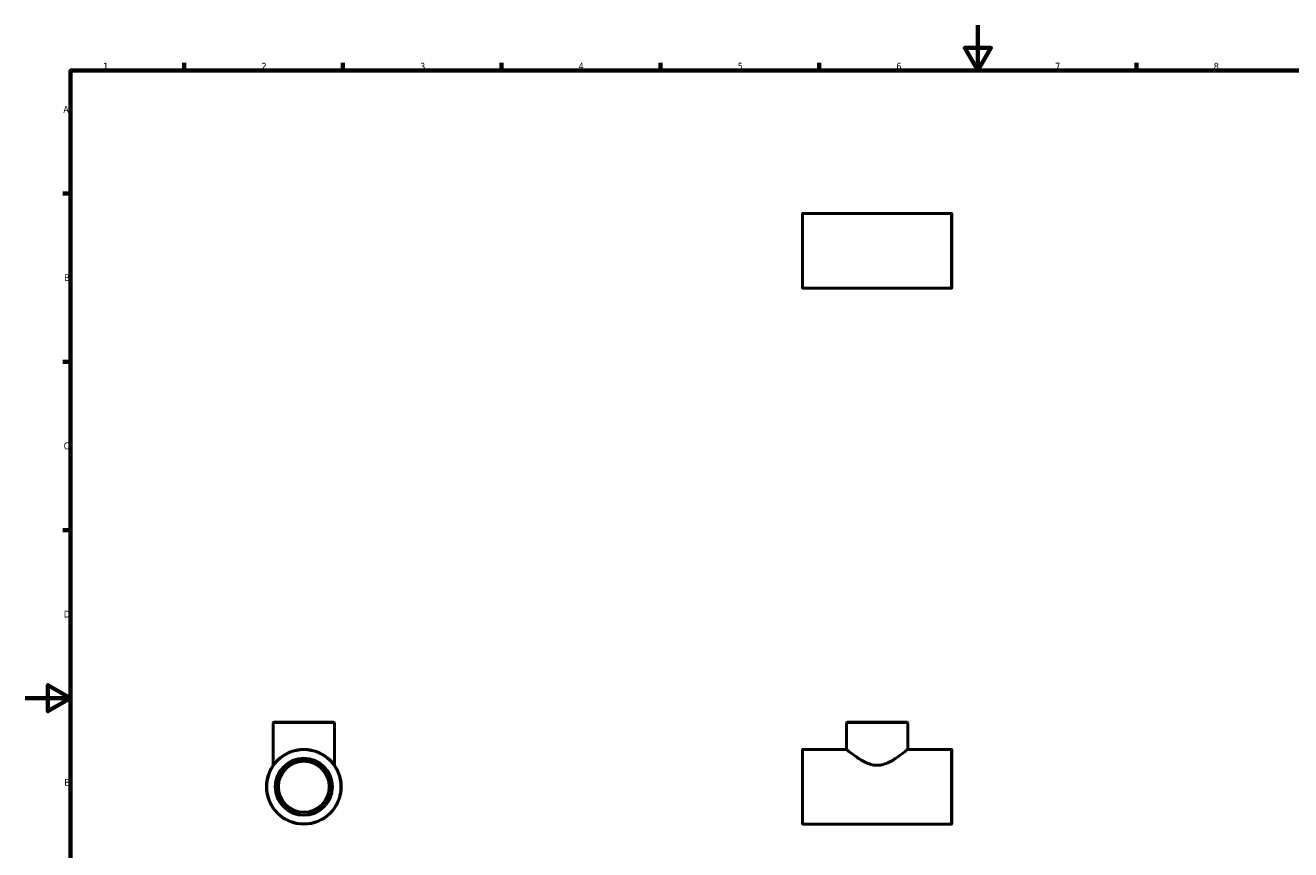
# Model space of a CAD drawing. Header units: millimetres. Extents: x 0 to 895, y -147 to 594.
# Tile 2 of 3: x 0 to 559, y 230 to 594. Entities that reach past the tile are written whole.
import ezdxf

# ---------------------------------------------------------------- set-up
doc = ezdxf.new("R2010")
doc.units = ezdxf.units.MM
for name, color, linetype, lineweight in [('Border (ANSI)', 7, 'Continuous', 70), ('Visible (ANSI)', 7, 'Continuous', 50), ('Visible Narrow (ANSI)', 7, 'Continuous', 35)]:
    doc.layers.add(name, color=color, linetype=linetype, lineweight=lineweight)
doc.styles.add('Note Text (ANSI)', font='tahoma.ttf')

# ---------------------------------------------------------------- blocks, each defined once
blk = doc.blocks.new('Borders Default Border')
at = {"layer": 'Border (ANSI)'}
for p, q in [((70.08, 574), (70.08, 577.45)), ((140.17, 574), (140.17, 577.45)), ((210.25, 574), (210.25, 577.45)), ((280.33, 574), (280.33, 577.45)), ((350.42, 574), (350.42, 577.45)), ((490.58, 574), (490.58, 577.45)), ((20, 519.75), (16.55, 519.75)), ((20, 445.5), (16.55, 445.5)), ((20, 371.25), (16.55, 371.25))]:
    blk.add_line(p, q, dxfattribs=at)
at = {"layer": 'Border (ANSI)', "flags": 128}
for points in [[(420.5, 594), (420.5, 574), (414.73, 584), (426.27, 584), (420.5, 574)], [(20, 20), (20, 574), (821, 574), (821, 20), (20, 20)], [(0, 297), (20, 297), (10, 302.77), (10, 291.23), (20, 297)]]:
    blk.add_lwpolyline(points, dxfattribs=at)
at = {"layer": 'Border (ANSI)', "char_height": 3.05, "attachment_point": 7, "style": 'Note Text (ANSI)'}
for s, insert in [('1', (34.35, 574.4)), ('2', (104.2, 574.4)), ('3', (174.26, 574.34)), ('4', (244.23, 574.4)), ('5', (314.48, 574.34)), ('6', (384.49, 574.34)), ('7', (454.6, 574.4)), ('8', (524.63, 574.33)), ('A', (16.78, 555.35)), ('B', (17.15, 481.1)), ('C', (16.95, 406.8)), ('D', (16.96, 332.6)), ('E', (17.21, 258.35))]:
    blk.add_mtext(s, dxfattribs=dict(at, insert=insert))

msp = doc.modelspace()

# ---------------------------------------------------------------- linework, layer by layer
at = {"layer": 'Visible (ANSI)'}
for p, q in [((343.031, 478.232), (343.031, 510.732)), ((343.281, 510.982), (408.781, 510.982)), ((409.031, 510.732), (409.031, 478.232)), ((343.281, 477.982), (408.781, 477.982)), ((109.459, 267.414), (109.459, 286.177)), ((109.709, 286.427), (136.209, 286.427)), ((136.459, 267.414), (136.459, 286.177)), ((362.531, 274.427), (362.531, 286.177)), ((362.781, 286.427), (389.281, 286.427)), ((389.531, 274.427), (389.531, 286.177)), ((343.031, 241.677), (343.031, 274.177)), ((343.281, 274.427), (362.531, 274.427)), ((389.531, 274.427), (408.781, 274.427)), ((409.031, 274.177), (409.031, 241.677)), ((343.281, 241.427), (408.781, 241.427))]:
    msp.add_line(p, q, dxfattribs=at)
for radius in [16.5, 12.5, 11.25]:
    msp.add_circle((122.959, 257.927), radius, dxfattribs=at)
for centre, start, end in [((343.281, 510.732), 90, 180), ((408.781, 510.732), 0, 90), ((343.281, 478.232), 180, 270), ((408.781, 478.232), 270, 0), ((109.709, 286.177), 90, 180), ((136.209, 286.177), 0, 90), ((362.781, 286.177), 90, 180), ((389.281, 286.177), 0, 90), ((343.281, 274.177), 90, 180), ((408.781, 274.177), 0, 90), ((343.281, 241.677), 180, 270), ((408.781, 241.677), 270, 0)]:
    msp.add_arc(centre, 0.25, start, end, dxfattribs=at)
for points, knots in [([(362.531, 274.427), (362.531, 274.427), (362.622, 274.353), (362.988, 274.056), (363.262, 273.833), (364.321, 272.992), (365.352, 272.19), (367.661, 270.552), (369.119, 269.579), (371.557, 268.392), (372.412, 268.045), (374.184, 267.555), (375.101, 267.414), (376.031, 267.414)], [6.5771115, 6.5771115, 6.5771115, 6.5771115, 6.8461414, 6.8461414, 7.1151713, 7.1151713, 7.6532311, 7.6532311, 8.2113566, 8.2113566, 8.4904193, 8.4904193, 8.769482, 8.769482, 8.769482, 8.769482]), ([(376.031, 267.414), (376.961, 267.414), (377.878, 267.555), (379.65, 268.045), (380.505, 268.392), (382.943, 269.579), (384.401, 270.552), (386.711, 272.19), (387.741, 272.992), (388.8, 273.833), (389.075, 274.056), (389.44, 274.353), (389.531, 274.427), (389.531, 274.427)], [0, 0, 0, 0, 0.2790627, 0.2790627, 0.5581254, 0.5581254, 1.1162509, 1.1162509, 1.6543107, 1.6543107, 1.9233406, 1.9233406, 2.1923705, 2.1923705, 2.1923705, 2.1923705])]:
    msp.add_open_spline(points, degree=3, knots=knots, dxfattribs=at)
at = {"layer": 'Visible Narrow (ANSI)'}
for p, q in [((343.281, 510.779), (343.281, 478.185)), ((408.781, 478.185), (408.781, 510.779)), ((136.292, 286.177), (109.625, 286.177)), ((389.365, 286.177), (362.697, 286.177)), ((343.281, 274.224), (343.281, 241.631)), ((408.781, 241.631), (408.781, 274.224))]:
    msp.add_line(p, q, dxfattribs=at)
for radius in [16.25, 12.75]:
    msp.add_circle((122.959, 257.927), radius, dxfattribs=at)

# ---------------------------------------------------------------- block references
msp.add_blockref('Borders Default Border', (0, 0))

doc.saveas('drawing.dxf')
